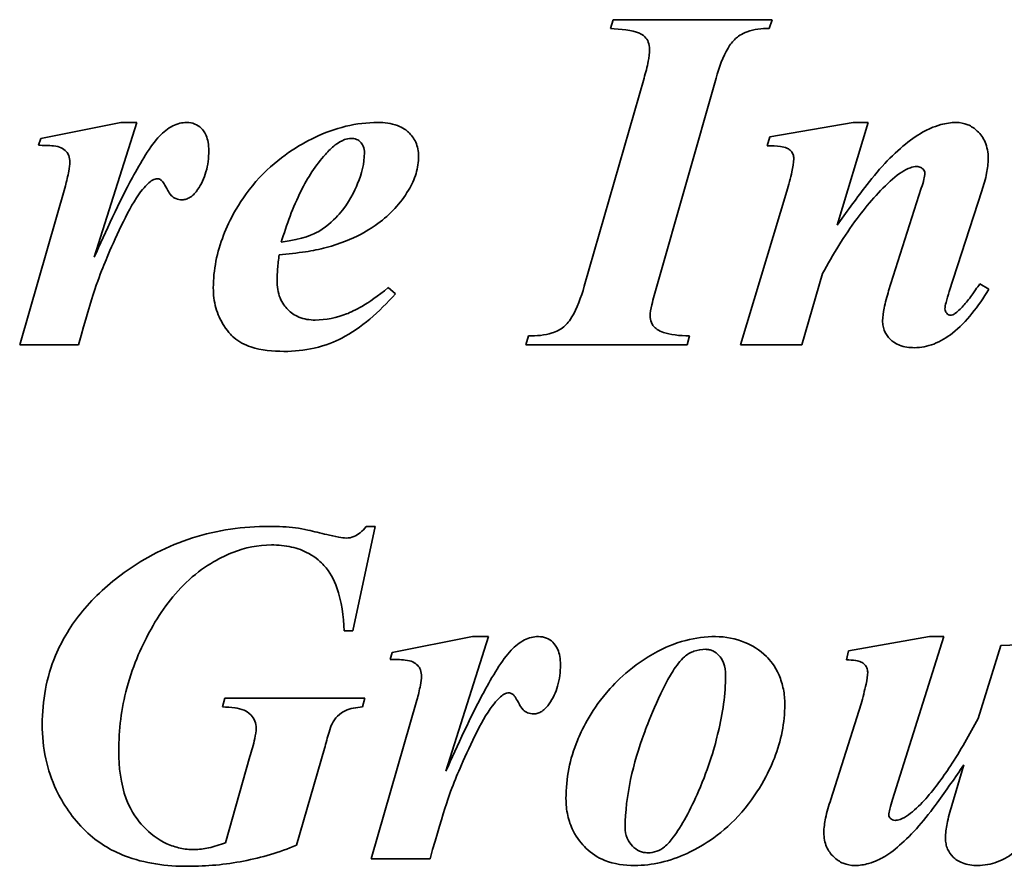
# Model space of a CAD drawing. Header units: millimetres. Extents: x 170 to 670, y 95 to 499.
# Tile 3 of 5: x 366 to 442, y 304 to 369. Entities that reach past the tile are written whole.
import ezdxf

# ---------------------------------------------------------------- set-up
doc = ezdxf.new("R2010")
doc.units = ezdxf.units.MM
doc.header["$LTSCALE"] = 2
doc.layers.add('Krawędzie widoczne(ISO)', color=7, linetype='Continuous', lineweight=35, true_color=0x262659)

msp = doc.modelspace()

# ---------------------------------------------------------------- linework, layer by layer
at = {"layer": 'Krawędzie widoczne(ISO)'}
for p, q in [((411.441, 369.195), (411.236, 368.521)), ((423.675, 369.195), (411.441, 369.195)), ((423.43, 368.521), (423.675, 369.195)), ((413.81, 364.702), (409.214, 348.689)), ((414.79, 348.689), (419.345, 364.702)), ((373.573, 361.291), (367.405, 360.066)), ((371.531, 350.936), (374.799, 361.291)), ((374.799, 361.291), (373.573, 361.291)), ((429.884, 361.291), (423.491, 360.188)), ((428.659, 353.387), (431.049, 361.291)), ((431.049, 361.291), (429.884, 361.291)), ((367.405, 360.066), (367.241, 359.534)), ((423.491, 360.188), (423.287, 359.494)), ((369.304, 356.409), (365.791, 344.195)), ((424.799, 356.001), (421.224, 344.195)), ((435.134, 356.246), (432.621, 348.342)), ((437.278, 348.28), (439.79, 356.042)), ((425.942, 344.195), (427.536, 349.669)), ((394.692, 348.117), (394.141, 348.587)), ((440.321, 348.464), (439.627, 348.873)), ((404.925, 344.869), (404.721, 344.195)), ((417.119, 344.195), (417.303, 344.869)), ((365.791, 344.195), (370.305, 344.195)), ((404.721, 344.195), (417.119, 344.195)), ((421.224, 344.195), (425.942, 344.195)), ((391.404, 322.199), (393.12, 330.226)), ((393.12, 330.226), (392.446, 330.226)), ((390.75, 322.199), (391.404, 322.199)), ((400.616, 321.75), (394.447, 320.524)), ((398.573, 311.395), (401.841, 321.75)), ((401.841, 321.75), (400.616, 321.75)), ((435.767, 321.75), (429.537, 320.647)), ((432.928, 309.23), (436.87, 321.75)), ((436.87, 321.75), (435.767, 321.75)), ((441.241, 321.076), (439.504, 315.439)), ((445.918, 321.239), (441.241, 321.076)), ((394.447, 320.524), (394.284, 319.993)), ((429.537, 320.647), (429.374, 319.953)), ((381.58, 317.011), (381.396, 316.337)), ((392.344, 317.011), (381.58, 317.011)), ((392.16, 316.337), (392.344, 317.011)), ((396.347, 316.868), (392.834, 304.654)), ((430.497, 316.582), (428.169, 309.209)), ((387.074, 305.696), (389.239, 313.151)), ((383.5, 312.518), (381.62, 305.9)), ((438.402, 311.885), (437.482, 308.76)), ((392.834, 304.654), (397.348, 304.654))]:
    msp.add_line(p, q, dxfattribs=at)
for points, knots in [([(411.236, 368.521), (411.967, 368.476), (412.909, 368.381), (413.558, 368.111), (413.718, 368.034), (413.99, 367.759), (414.078, 367.628), (414.21, 367.304), (414.239, 367.117), (414.239, 366.928)], [-0.5310941, -0.5310941, -0.5310941, -0.5310941, -0.1729449, -0.1729449, -0.1048757, -0.1048757, -0.0567628, -0.0567628, 0, 0, 0, 0]), ([(419.345, 364.702), (419.583, 365.53), (419.885, 366.37), (420.425, 367.271), (420.616, 367.534), (421.011, 367.89), (421.292, 368.099), (422.271, 368.457), (422.864, 368.521), (423.43, 368.521)], [-0.9717903, -0.9717903, -0.9717903, -0.9717903, -0.5030964, -0.5030964, -0.3122826, -0.3122826, -0.1698018, -0.1698018, 0, 0, 0, 0]), ([(414.239, 366.928), (414.239, 366.629), (414.188, 366.286), (414.05, 365.57), (413.931, 365.116), (413.81, 364.702)], [-0.2184524, -0.2184524, -0.2184524, -0.2184524, -0.1293287, -0.1293287, 0, 0, 0, 0]), ([(378.638, 361.291), (378.457, 361.291), (378.278, 361.269), (377.92, 361.181), (377.744, 361.115), (377.193, 360.839), (376.852, 360.558), (376.555, 360.249)], [-0.239185, -0.239185, -0.239185, -0.239185, -0.1848343, -0.1848343, -0.1285005, -0.1285005, 0, 0, 0, 0]), ([(380.334, 359.126), (380.334, 359.339), (380.319, 359.556), (380.249, 359.949), (380.199, 360.13), (380.009, 360.569), (379.865, 360.741), (379.607, 360.993), (379.45, 361.099), (379.07, 361.256), (378.857, 361.291), (378.638, 361.291)], [-0.242531, -0.242531, -0.242531, -0.242531, -0.2057333, -0.2057333, -0.1737204, -0.1737204, -0.1232101, -0.1232101, -0.0654172, -0.0654172, 0, 0, 0, 0]), ([(393.324, 361.291), (392.499, 361.291), (391.686, 361.19), (390.04, 360.794), (389.226, 360.493), (387.318, 359.574), (385.71, 358.626), (382.702, 355.399), (381.886, 353.687), (380.963, 351.316), (380.681, 349.964), (380.681, 348.566)], [-1.535949, -1.535949, -1.535949, -1.535949, -1.319391, -1.319391, -1.091451, -1.091451, -0.763345, -0.763345, -0.419332, -0.419332, 0, 0, 0, 0]), ([(396.469, 358.697), (396.469, 358.886), (396.452, 359.074), (396.379, 359.434), (396.325, 359.604), (396.116, 360.065), (395.923, 360.323), (395.552, 360.669), (395.291, 360.888), (394.361, 361.232), (393.831, 361.291), (393.324, 361.291)], [-0.8558076, -0.8558076, -0.8558076, -0.8558076, -0.7040722, -0.7040722, -0.560056, -0.560056, -0.2970004, -0.2970004, -0.1521953, -0.1521953, 0, 0, 0, 0]), ([(437.809, 361.291), (437.414, 361.291), (437.023, 361.23), (436.046, 360.961), (435.57, 360.72), (434.459, 360.151), (433.408, 359.256), (432.315, 358.125)], [-0.6223656, -0.6223656, -0.6223656, -0.6223656, -0.5637973, -0.5637973, -0.4719778, -0.4719778, 0, 0, 0, 0]), ([(440.281, 358.513), (440.281, 358.74), (440.262, 358.966), (440.179, 359.395), (440.119, 359.595), (439.899, 360.098), (439.704, 360.38), (439.224, 360.838), (438.983, 361.003), (438.422, 361.237), (438.12, 361.291), (437.809, 361.291)], [-0.434157, -0.434157, -0.434157, -0.434157, -0.3605494, -0.3605494, -0.2922724, -0.2922724, -0.1822034, -0.1822034, -0.0933221, -0.0933221, 0, 0, 0, 0]), ([(376.555, 360.249), (375.854, 359.523), (375.059, 358.161), (373.45, 355.178), (372.384, 352.867), (371.531, 350.936)], [-1.00802, -1.00802, -1.00802, -1.00802, -0.633589, -0.633589, 0, 0, 0, 0]), ([(389.3, 358.84), (389.53, 359.096), (389.789, 359.351), (390.277, 359.726), (390.518, 359.877), (390.937, 360.029), (391.108, 360.066), (391.281, 360.066)], [-0.2371908, -0.2371908, -0.2371908, -0.2371908, -0.1336697, -0.1336697, -0.0521754, -0.0521754, 0, 0, 0, 0]), ([(391.281, 360.066), (391.427, 360.066), (391.57, 360.042), (391.82, 359.937), (391.922, 359.866), (392.069, 359.716), (392.154, 359.615), (392.279, 359.301), (392.303, 359.131), (392.303, 358.963)], [-0.2665624, -0.2665624, -0.2665624, -0.2665624, -0.1782034, -0.1782034, -0.101379, -0.101379, -0.0505535, -0.0505535, 0, 0, 0, 0]), ([(367.241, 359.534), (367.591, 359.534), (368.044, 359.526), (368.653, 359.457), (368.815, 359.416), (369.122, 359.271), (369.254, 359.18), (369.46, 358.964), (369.524, 358.863), (369.63, 358.58), (369.652, 358.401), (369.652, 358.227)], [-0.2546354, -0.2546354, -0.2546354, -0.2546354, -0.1858365, -0.1858365, -0.1358192, -0.1358192, -0.090491, -0.090491, -0.0520702, -0.0520702, 0, 0, 0, 0]), ([(379.476, 356.124), (379.768, 356.541), (379.979, 356.997), (380.271, 358.019), (380.334, 358.573), (380.334, 359.126)], [-0.3187621, -0.3187621, -0.3187621, -0.3187621, -0.1660198, -0.1660198, 0, 0, 0, 0]), ([(392.303, 358.963), (392.303, 358.145), (392.095, 357.34), (391.562, 356.054), (391.11, 355.085), (390.083, 353.924), (389.518, 353.337), (388.377, 352.681), (387.639, 352.339), (385.91, 352.079)], [-7.76471, -7.76471, -7.76471, -7.76471, -4.065446, -4.065446, -1.456197, -1.456197, -0.52465, -0.52465, 0, 0, 0, 0]), ([(423.287, 359.494), (423.639, 359.494), (424.017, 359.482), (424.452, 359.423), (424.643, 359.389), (424.936, 359.243), (425.028, 359.182), (425.153, 359.056), (425.217, 358.978), (425.312, 358.744), (425.33, 358.618), (425.33, 358.493)], [-0.5201797, -0.5201797, -0.5201797, -0.5201797, -0.2603693, -0.2603693, -0.1371936, -0.1371936, -0.075774, -0.075774, -0.0376815, -0.0376815, 0, 0, 0, 0]), ([(369.652, 358.227), (369.652, 358.055), (369.613, 357.803), (369.495, 357.186), (369.394, 356.765), (369.304, 356.409)], [-0.1871383, -0.1871383, -0.1871383, -0.1871383, -0.1099629, -0.1099629, 0, 0, 0, 0]), ([(385.91, 352.079), (386.308, 353.414), (386.806, 354.78), (387.933, 357.026), (388.547, 358.012), (389.3, 358.84)], [-0.7546689, -0.7546689, -0.7546689, -0.7546689, -0.3358974, -0.3358974, 0, 0, 0, 0]), ([(395.693, 356.083), (395.941, 356.487), (396.14, 356.915), (396.404, 357.803), (396.469, 358.245), (396.469, 358.697)], [-0.2776952, -0.2776952, -0.2776952, -0.2776952, -0.1355753, -0.1355753, 0, 0, 0, 0]), ([(425.33, 358.493), (425.322, 358.204), (425.258, 357.838), (425.083, 357.016), (424.937, 356.476), (424.799, 356.001)], [-0.2510611, -0.2510611, -0.2510611, -0.2510611, -0.148481, -0.148481, 0, 0, 0, 0]), ([(439.79, 356.042), (439.938, 356.477), (440.069, 356.934), (440.231, 357.752), (440.281, 358.138), (440.281, 358.513)], [-0.25054, -0.25054, -0.25054, -0.25054, -0.1125185, -0.1125185, 0, 0, 0, 0]), ([(432.315, 358.125), (431.817, 357.593), (431.237, 356.866), (430.089, 355.378), (429.329, 354.33), (428.659, 353.387)], [-0.5617697, -0.5617697, -0.5617697, -0.5617697, -0.3470298, -0.3470298, 0, 0, 0, 0]), ([(432.928, 356.941), (433.405, 357.356), (433.867, 357.666), (434.45, 357.865), (434.618, 357.901), (434.786, 357.901)], [-0.1849619, -0.1849619, -0.1849619, -0.1849619, -0.0505499, -0.0505499, 0, 0, 0, 0]), ([(434.786, 357.901), (434.839, 357.901), (434.891, 357.895), (434.992, 357.872), (435.04, 357.855), (435.171, 357.79), (435.235, 357.734), (435.313, 357.65), (435.345, 357.604), (435.389, 357.5), (435.399, 357.446), (435.399, 357.39)], [-0.06952232, -0.06952232, -0.06952232, -0.06952232, -0.06010414, -0.06010414, -0.05100747, -0.05100747, -0.0338329, -0.0338329, -0.01675096, -0.01675096, 0, 0, 0, 0]), ([(370.305, 344.195), (371.425, 348.188), (371.872, 349.389), (372.718, 351.415), (373.731, 353.778), (375.086, 356.021), (375.446, 356.388), (375.757, 356.688), (375.881, 356.791), (376.004, 356.859)], [-0.4014045, -0.4014045, -0.4014045, -0.4014045, -0.2373109, -0.2373109, -0.1139922, -0.1139922, -0.0419822, -0.0419822, 0, 0, 0, 0]), ([(376.004, 356.859), (376.065, 356.89), (376.131, 356.917), (376.254, 356.951), (376.313, 356.961), (376.371, 356.961)], [-0.03833503, -0.03833503, -0.03833503, -0.03833503, -0.01757852, -0.01757852, 0, 0, 0, 0]), ([(376.371, 356.961), (376.412, 356.961), (376.452, 356.955), (376.532, 356.933), (376.571, 356.915), (376.637, 356.877), (376.673, 356.852), (376.805, 356.734), (376.969, 356.468), (377.227, 355.977), (377.313, 355.811), (377.567, 355.563), (377.68, 355.486), (377.956, 355.373), (378.112, 355.347), (378.271, 355.347)], [-0.7139207, -0.7139207, -0.7139207, -0.7139207, -0.6210553, -0.6210553, -0.5236336, -0.5236336, -0.4462124, -0.4462124, -0.154009, -0.154009, -0.0894721, -0.0894721, -0.0476659, -0.0476659, 0, 0, 0, 0]), ([(427.536, 349.669), (428.321, 351.118), (429.208, 352.572), (430.997, 354.985), (431.912, 356.044), (432.928, 356.941)], [-0.9017021, -0.9017021, -0.9017021, -0.9017021, -0.4064927, -0.4064927, 0, 0, 0, 0]), ([(435.399, 357.39), (435.399, 357.249), (435.37, 357.08), (435.281, 356.699), (435.207, 356.46), (435.134, 356.246)], [-0.1168132, -0.1168132, -0.1168132, -0.1168132, -0.06779, -0.06779, 0, 0, 0, 0]), ([(378.271, 355.347), (378.383, 355.347), (378.492, 355.363), (378.709, 355.429), (378.812, 355.479), (379.136, 355.688), (379.324, 355.901), (379.476, 356.124)], [-0.1488091, -0.1488091, -0.1488091, -0.1488091, -0.1153424, -0.1153424, -0.0808647, -0.0808647, 0, 0, 0, 0]), ([(389.361, 351.671), (391.557, 352.27), (392.852, 353.16), (394.299, 354.207), (395.076, 355.073), (395.693, 356.083)], [-0.5357769, -0.5357769, -0.5357769, -0.5357769, -0.3549918, -0.3549918, 0, 0, 0, 0]), ([(385.746, 351.119), (386.417, 351.174), (387.117, 351.248), (388.303, 351.428), (388.854, 351.533), (389.361, 351.671)], [-0.3602885, -0.3602885, -0.3602885, -0.3602885, -0.1577625, -0.1577625, 0, 0, 0, 0]), ([(385.583, 349.138), (385.583, 349.428), (385.6, 349.733), (385.654, 350.384), (385.697, 350.759), (385.746, 351.119)], [-0.1957361, -0.1957361, -0.1957361, -0.1957361, -0.1090517, -0.1090517, 0, 0, 0, 0]), ([(388.524, 346.095), (388.091, 346.095), (387.661, 346.161), (386.935, 346.464), (386.649, 346.659), (386.208, 347.106), (385.984, 347.389), (385.648, 348.224), (385.583, 348.681), (385.583, 349.138)], [-0.6502662, -0.6502662, -0.6502662, -0.6502662, -0.4405223, -0.4405223, -0.2697724, -0.2697724, -0.1371019, -0.1371019, 0, 0, 0, 0]), ([(380.681, 348.566), (380.681, 348.049), (380.744, 347.537), (381.021, 346.554), (381.225, 346.099), (381.861, 345.094), (382.202, 344.8), (382.645, 344.422), (383.097, 344.193), (384.373, 343.768), (385.274, 343.685), (386.114, 343.685)], [-0.4610379, -0.4610379, -0.4610379, -0.4610379, -0.4432687, -0.4432687, -0.4259714, -0.4259714, -0.4024571, -0.4024571, -0.2518623, -0.2518623, 0, 0, 0, 0]), ([(394.141, 348.587), (392.516, 347.271), (391.512, 346.794), (390.156, 346.262), (389.354, 346.095), (388.524, 346.095)], [-0.436929, -0.436929, -0.436929, -0.436929, -0.2490199, -0.2490199, 0, 0, 0, 0]), ([(409.214, 348.689), (408.969, 347.844), (408.656, 346.979), (407.994, 345.886), (407.767, 345.678), (407.375, 345.359), (407.061, 345.21), (406.166, 344.924), (405.52, 344.869), (404.925, 344.869)], [-0.3999875, -0.3999875, -0.3999875, -0.3999875, -0.3295386, -0.3295386, -0.2810397, -0.2810397, -0.1785317, -0.1785317, 0, 0, 0, 0]), ([(414.28, 346.422), (414.28, 346.63), (414.331, 346.933), (414.509, 347.726), (414.658, 348.248), (414.79, 348.689)], [-0.2421641, -0.2421641, -0.2421641, -0.2421641, -0.1380278, -0.1380278, 0, 0, 0, 0]), ([(432.621, 348.342), (432.49, 347.912), (432.359, 347.44), (432.208, 346.698), (432.152, 346.343), (432.152, 346.034)], [-0.2286452, -0.2286452, -0.2286452, -0.2286452, -0.0926975, -0.0926975, 0, 0, 0, 0]), ([(434.603, 343.971), (435.114, 343.971), (435.608, 344.069), (436.61, 344.452), (437.093, 344.748), (438.602, 345.933), (439.53, 347.156), (440.321, 348.464)], [-0.8207109, -0.8207109, -0.8207109, -0.8207109, -0.6480409, -0.6480409, -0.4586937, -0.4586937, 0, 0, 0, 0]), ([(439.627, 348.873), (439.524, 348.73), (439.412, 348.573), (439.243, 348.332), (439.162, 348.216), (439.096, 348.117)], [-0.08902654, -0.08902654, -0.08902654, -0.08902654, -0.03558765, -0.03558765, 0, 0, 0, 0]), ([(386.114, 343.685), (386.898, 343.685), (387.676, 343.764), (389.329, 344.144), (390.031, 344.439), (392.051, 345.465), (393.446, 346.715), (394.692, 348.117)], [-0.9307119, -0.9307119, -0.9307119, -0.9307119, -0.7606828, -0.7606828, -0.5628392, -0.5628392, 0, 0, 0, 0]), ([(436.951, 346.953), (436.951, 347.082), (436.995, 347.282), (437.099, 347.705), (437.195, 348.02), (437.278, 348.28)], [-0.1295674, -0.1295674, -0.1295674, -0.1295674, -0.0818986, -0.0818986, 0, 0, 0, 0]), ([(439.096, 348.117), (438.89, 347.823), (438.666, 347.532), (438.225, 347.037), (438.004, 346.818), (437.768, 346.626)], [-0.1989401, -0.1989401, -0.1989401, -0.1989401, -0.0912018, -0.0912018, 0, 0, 0, 0]), ([(437.38, 346.463), (437.356, 346.463), (437.332, 346.466), (437.283, 346.479), (437.259, 346.489), (437.178, 346.533), (437.128, 346.579), (437.048, 346.666), (437.011, 346.719), (436.963, 346.834), (436.951, 346.892), (436.951, 346.953)], [-0.06623934, -0.06623934, -0.06623934, -0.06623934, -0.06018496, -0.06018496, -0.05373728, -0.05373728, -0.03739305, -0.03739305, -0.01809587, -0.01809587, 0, 0, 0, 0]), ([(414.811, 345.38), (414.713, 345.448), (414.624, 345.527), (414.475, 345.707), (414.417, 345.803), (414.307, 346.072), (414.28, 346.246), (414.28, 346.422)], [-0.1228064, -0.1228064, -0.1228064, -0.1228064, -0.0870281, -0.0870281, -0.0528098, -0.0528098, 0, 0, 0, 0]), ([(437.768, 346.626), (437.701, 346.572), (437.626, 346.524), (437.492, 346.474), (437.437, 346.463), (437.38, 346.463)], [-0.04278983, -0.04278983, -0.04278983, -0.04278983, -0.01699572, -0.01699572, 0, 0, 0, 0]), ([(417.303, 344.869), (416.51, 344.887), (415.818, 344.966), (415.139, 345.194), (414.96, 345.273), (414.811, 345.38)], [-0.215228, -0.215228, -0.215228, -0.215228, -0.0550721, -0.0550721, 0, 0, 0, 0]), ([(432.152, 346.034), (432.152, 345.894), (432.164, 345.754), (432.217, 345.485), (432.256, 345.357), (432.414, 344.993), (432.566, 344.783), (432.887, 344.473), (433.103, 344.295), (433.814, 344.021), (434.213, 343.971), (434.603, 343.971)], [-0.5559923, -0.5559923, -0.5559923, -0.5559923, -0.4705193, -0.4705193, -0.3887563, -0.3887563, -0.2282727, -0.2282727, -0.1168995, -0.1168995, 0, 0, 0, 0]), ([(384.991, 330.226), (382.975, 330.226), (380.994, 329.949), (377.178, 328.735), (375.43, 327.836), (373.818, 326.672)], [-1.201258, -1.201258, -1.201258, -1.201258, -0.596433, -0.596433, 0, 0, 0, 0]), ([(387.013, 330.124), (386.689, 330.159), (386.363, 330.184), (385.689, 330.218), (385.339, 330.226), (384.991, 330.226)], [-0.2023134, -0.2023134, -0.2023134, -0.2023134, -0.1045927, -0.1045927, 0, 0, 0, 0]), ([(392.446, 330.226), (392.305, 330.05), (392.148, 329.882), (391.823, 329.617), (391.659, 329.513), (391.298, 329.366), (391.11, 329.328), (390.914, 329.328)], [-0.1844094, -0.1844094, -0.1844094, -0.1844094, -0.1168044, -0.1168044, -0.0587543, -0.0587543, 0, 0, 0, 0]), ([(389.402, 329.593), (388.94, 329.709), (388.414, 329.836), (387.673, 330.001), (387.296, 330.081), (387.013, 330.124)], [-0.2326547, -0.2326547, -0.2326547, -0.2326547, -0.0860764, -0.0860764, 0, 0, 0, 0]), ([(390.914, 329.328), (390.75, 329.328), (390.528, 329.359), (390.034, 329.446), (389.695, 329.523), (389.402, 329.593)], [-0.1497604, -0.1497604, -0.1497604, -0.1497604, -0.0902949, -0.0902949, 0, 0, 0, 0]), ([(373.41, 312.947), (373.41, 314.59), (373.615, 316.208), (374.535, 319.658), (375.261, 321.193), (376.675, 323.725), (377.633, 325.05), (380.107, 327.289), (381.389, 327.907), (383.134, 328.59), (384.127, 328.797), (385.154, 328.797)], [-1.147979, -1.147979, -1.147979, -1.147979, -0.985662, -0.985662, -0.79529, -0.79529, -0.562059, -0.562059, -0.308242, -0.308242, 0, 0, 0, 0]), ([(385.154, 328.797), (385.674, 328.797), (386.198, 328.749), (387.164, 328.53), (387.605, 328.372), (388.605, 327.826), (388.98, 327.459), (389.644, 326.734), (389.96, 326.136), (390.557, 324.477), (390.706, 323.294), (390.75, 322.199)], [-0.7624147, -0.7624147, -0.7624147, -0.7624147, -0.6888071, -0.6888071, -0.6223054, -0.6223054, -0.5276728, -0.5276728, -0.3286086, -0.3286086, 0, 0, 0, 0]), ([(373.818, 326.672), (372.64, 325.812), (371.551, 324.83), (369.765, 322.668), (369.064, 321.534), (367.843, 318.601), (367.527, 316.822), (367.527, 314.989)], [-1.39089, -1.39089, -1.39089, -1.39089, -0.953191, -0.953191, -0.549784, -0.549784, 0, 0, 0, 0]), ([(405.681, 321.75), (405.5, 321.75), (405.321, 321.728), (404.962, 321.64), (404.787, 321.574), (404.235, 321.298), (403.894, 321.017), (403.598, 320.708)], [-0.239185, -0.239185, -0.239185, -0.239185, -0.1848343, -0.1848343, -0.1285005, -0.1285005, 0, 0, 0, 0]), ([(407.376, 319.585), (407.376, 319.798), (407.361, 320.015), (407.292, 320.408), (407.242, 320.589), (407.052, 321.028), (406.908, 321.2), (406.649, 321.452), (406.492, 321.558), (406.113, 321.715), (405.899, 321.75), (405.681, 321.75)], [-0.242531, -0.242531, -0.242531, -0.242531, -0.2057333, -0.2057333, -0.1737204, -0.1737204, -0.1232101, -0.1232101, -0.0654172, -0.0654172, 0, 0, 0, 0]), ([(419.304, 321.75), (418.533, 321.75), (417.775, 321.655), (416.085, 321.218), (415.348, 320.866), (412.875, 319.55), (411.633, 318.278), (409.659, 315.939), (408.986, 314.486), (408.088, 312.337), (407.805, 310.841), (407.805, 309.291)], [-0.8951566, -0.8951566, -0.8951566, -0.8951566, -0.8678673, -0.8678673, -0.8333761, -0.8333761, -0.6988771, -0.6988771, -0.4650659, -0.4650659, 0, 0, 0, 0]), ([(424.635, 316.542), (424.635, 316.934), (424.6, 317.324), (424.45, 318.078), (424.34, 318.436), (423.873, 319.511), (423.477, 319.965), (422.69, 320.754), (422.074, 321.087), (420.842, 321.602), (420.088, 321.75), (419.304, 321.75)], [-0.5466329, -0.5466329, -0.5466329, -0.5466329, -0.5099935, -0.5099935, -0.4748017, -0.4748017, -0.4005794, -0.4005794, -0.2350553, -0.2350553, 0, 0, 0, 0]), ([(403.598, 320.708), (402.897, 319.982), (402.102, 318.62), (400.493, 315.637), (399.427, 313.326), (398.573, 311.395)], [-1.00802, -1.00802, -1.00802, -1.00802, -0.633589, -0.633589, 0, 0, 0, 0]), ([(416.915, 320.198), (417.132, 320.388), (417.377, 320.531), (417.939, 320.728), (418.242, 320.77), (418.549, 320.77)], [-0.1785298, -0.1785298, -0.1785298, -0.1785298, -0.0918418, -0.0918418, 0, 0, 0, 0]), ([(418.549, 320.77), (418.643, 320.77), (418.737, 320.76), (418.92, 320.721), (419.008, 320.692), (419.274, 320.571), (419.432, 320.45), (419.684, 320.185), (419.821, 320.01), (420.041, 319.43), (420.08, 319.093), (420.08, 318.768)], [-0.3910934, -0.3910934, -0.3910934, -0.3910934, -0.3409225, -0.3409225, -0.2915232, -0.2915232, -0.1858539, -0.1858539, -0.0975643, -0.0975643, 0, 0, 0, 0]), ([(394.284, 319.993), (394.634, 319.993), (395.086, 319.985), (395.695, 319.916), (395.857, 319.875), (396.165, 319.73), (396.296, 319.639), (396.503, 319.422), (396.566, 319.322), (396.673, 319.039), (396.694, 318.86), (396.694, 318.686)], [-0.2546354, -0.2546354, -0.2546354, -0.2546354, -0.1858365, -0.1858365, -0.1358192, -0.1358192, -0.090491, -0.090491, -0.0520702, -0.0520702, 0, 0, 0, 0]), ([(406.518, 316.582), (406.81, 317), (407.022, 317.456), (407.314, 318.478), (407.376, 319.032), (407.376, 319.585)], [-0.3187621, -0.3187621, -0.3187621, -0.3187621, -0.1660198, -0.1660198, 0, 0, 0, 0]), ([(412.36, 307.085), (412.36, 309.522), (412.987, 312.025), (414.02, 314.847), (414.966, 317.44), (416.3, 319.515), (416.598, 319.911), (416.915, 320.198)], [-2.865367, -2.865367, -2.865367, -2.865367, -0.650643, -0.650643, -0.128192, -0.128192, 0, 0, 0, 0]), ([(429.374, 319.953), (429.596, 319.953), (429.857, 319.944), (430.262, 319.884), (430.38, 319.846), (430.603, 319.736), (430.704, 319.668), (430.874, 319.492), (430.921, 319.405), (430.99, 319.237), (431.008, 319.126), (431.008, 319.013)], [-0.121581, -0.121581, -0.121581, -0.121581, -0.0956588, -0.0956588, -0.0742607, -0.0742607, -0.0545351, -0.0545351, -0.0338392, -0.0338392, 0, 0, 0, 0]), ([(431.008, 319.013), (431.008, 318.772), (430.953, 318.434), (430.779, 317.606), (430.631, 317.054), (430.497, 316.582)], [-0.2519693, -0.2519693, -0.2519693, -0.2519693, -0.1469449, -0.1469449, 0, 0, 0, 0]), ([(396.694, 318.686), (396.694, 318.514), (396.656, 318.262), (396.538, 317.645), (396.437, 317.224), (396.347, 316.868)], [-0.1871383, -0.1871383, -0.1871383, -0.1871383, -0.1099629, -0.1099629, 0, 0, 0, 0]), ([(420.08, 318.768), (420.08, 317.309), (419.858, 315.829), (419.278, 313.404), (418.812, 311.711), (417.415, 308.506), (416.678, 307.146), (415.851, 306.034), (415.619, 305.763), (415.383, 305.573)], [-1.258348, -1.258348, -1.258348, -1.258348, -0.73455, -0.73455, -0.362473, -0.362473, -0.090791, -0.090791, 0, 0, 0, 0]), ([(397.348, 304.654), (398.467, 308.647), (398.915, 309.848), (399.761, 311.874), (400.773, 314.237), (402.128, 316.48), (402.489, 316.847), (402.799, 317.147), (402.924, 317.25), (403.046, 317.318)], [-0.4014045, -0.4014045, -0.4014045, -0.4014045, -0.2373109, -0.2373109, -0.1139922, -0.1139922, -0.0419822, -0.0419822, 0, 0, 0, 0]), ([(403.046, 317.318), (403.108, 317.349), (403.174, 317.376), (403.297, 317.41), (403.355, 317.42), (403.414, 317.42)], [-0.03833503, -0.03833503, -0.03833503, -0.03833503, -0.01757852, -0.01757852, 0, 0, 0, 0]), ([(403.414, 317.42), (403.454, 317.42), (403.494, 317.414), (403.574, 317.392), (403.613, 317.374), (403.679, 317.336), (403.716, 317.311), (403.847, 317.193), (404.012, 316.927), (404.27, 316.436), (404.356, 316.27), (404.609, 316.022), (404.723, 315.945), (404.998, 315.832), (405.154, 315.806), (405.313, 315.806)], [-0.7139207, -0.7139207, -0.7139207, -0.7139207, -0.6210553, -0.6210553, -0.5236336, -0.5236336, -0.4462124, -0.4462124, -0.154009, -0.154009, -0.0894721, -0.0894721, -0.0476659, -0.0476659, 0, 0, 0, 0]), ([(405.313, 315.806), (405.425, 315.806), (405.534, 315.822), (405.752, 315.888), (405.855, 315.938), (406.179, 316.147), (406.366, 316.36), (406.518, 316.582)], [-0.1488091, -0.1488091, -0.1488091, -0.1488091, -0.1153424, -0.1153424, -0.0808647, -0.0808647, 0, 0, 0, 0]), ([(413.075, 304.144), (413.758, 304.144), (414.433, 304.223), (415.795, 304.538), (416.467, 304.777), (418.118, 305.544), (419.614, 306.39), (422.573, 309.582), (423.418, 311.348), (424.348, 313.736), (424.635, 315.115), (424.635, 316.542)], [-1.504874, -1.504874, -1.504874, -1.504874, -1.303934, -1.303934, -1.093967, -1.093967, -0.768907, -0.768907, -0.427982, -0.427982, 0, 0, 0, 0]), ([(381.396, 316.337), (381.706, 316.337), (382.031, 316.321), (382.577, 316.236), (382.825, 316.177), (383.152, 316.035), (383.371, 315.93), (383.712, 315.573), (383.813, 315.425), (383.957, 315.08), (383.99, 314.895), (383.99, 314.703)], [-0.6587819, -0.6587819, -0.6587819, -0.6587819, -0.4040513, -0.4040513, -0.2054624, -0.2054624, -0.1118926, -0.1118926, -0.0573868, -0.0573868, 0, 0, 0, 0]), ([(389.811, 315.03), (389.923, 315.254), (390.064, 315.459), (390.435, 315.831), (390.632, 315.957), (391.213, 316.225), (391.684, 316.307), (392.16, 316.337)], [-0.2830684, -0.2830684, -0.2830684, -0.2830684, -0.2162465, -0.2162465, -0.1428556, -0.1428556, 0, 0, 0, 0]), ([(389.239, 313.151), (389.338, 313.538), (389.465, 314.015), (389.663, 314.662), (389.744, 314.896), (389.811, 315.03)], [-0.1118079, -0.1118079, -0.1118079, -0.1118079, -0.0450596, -0.0450596, 0, 0, 0, 0]), ([(439.504, 315.439), (438.855, 314.212), (438.136, 312.957), (436.764, 310.88), (436.077, 309.943), (435.338, 309.127)], [-0.7476113, -0.7476113, -0.7476113, -0.7476113, -0.3302637, -0.3302637, 0, 0, 0, 0]), ([(367.527, 314.989), (367.527, 314.102), (367.611, 313.219), (367.976, 311.522), (368.244, 310.724), (369.102, 308.92), (369.858, 307.766), (371.801, 305.896), (372.811, 305.302), (375.405, 304.298), (377.088, 304.082), (378.741, 304.082)], [-1.735301, -1.735301, -1.735301, -1.735301, -1.458048, -1.458048, -1.193244, -1.193244, -0.833932, -0.833932, -0.495648, -0.495648, 0, 0, 0, 0]), ([(383.99, 314.703), (383.99, 314.49), (383.926, 314.162), (383.769, 313.463), (383.625, 312.946), (383.5, 312.518)], [-0.2132341, -0.2132341, -0.2132341, -0.2132341, -0.1339123, -0.1339123, 0, 0, 0, 0]), ([(379.21, 305.369), (378.845, 305.369), (378.484, 305.405), (377.776, 305.557), (377.438, 305.669), (376.415, 306.138), (375.811, 306.608), (374.912, 307.564), (374.387, 308.21), (373.556, 310.435), (373.41, 311.715), (373.41, 312.947)], [-1.645412, -1.645412, -1.645412, -1.645412, -1.416699, -1.416699, -1.191888, -1.191888, -0.711449, -0.711449, -0.369516, -0.369516, 0, 0, 0, 0]), ([(434.95, 307.187), (435.404, 307.702), (435.955, 308.432), (437.028, 309.892), (437.762, 310.948), (438.402, 311.885)], [-0.541332, -0.541332, -0.541332, -0.541332, -0.3402271, -0.3402271, 0, 0, 0, 0]), ([(407.805, 309.291), (407.805, 308.853), (407.848, 308.416), (408.034, 307.583), (408.17, 307.193), (408.657, 306.223), (409.028, 305.78), (409.759, 305.065), (410.245, 304.755), (411.514, 304.251), (412.297, 304.144), (413.075, 304.144)], [-0.7062096, -0.7062096, -0.7062096, -0.7062096, -0.6207637, -0.6207637, -0.5396907, -0.5396907, -0.4093054, -0.4093054, -0.2331754, -0.2331754, 0, 0, 0, 0]), ([(428.169, 309.209), (428.015, 308.749), (427.87, 308.254), (427.697, 307.427), (427.638, 307.037), (427.638, 306.676)], [-0.2542724, -0.2542724, -0.2542724, -0.2542724, -0.1082446, -0.1082446, 0, 0, 0, 0]), ([(432.642, 308.024), (432.642, 308.148), (432.672, 308.317), (432.77, 308.728), (432.852, 308.998), (432.928, 309.23)], [-0.1259563, -0.1259563, -0.1259563, -0.1259563, -0.0730778, -0.0730778, 0, 0, 0, 0]), ([(435.338, 309.127), (434.992, 308.751), (434.573, 308.338), (433.956, 307.9), (433.729, 307.765), (433.374, 307.644), (433.243, 307.616), (433.112, 307.616)], [-0.2672044, -0.2672044, -0.2672044, -0.2672044, -0.112487, -0.112487, -0.0394395, -0.0394395, 0, 0, 0, 0]), ([(437.482, 308.76), (437.338, 308.309), (437.205, 307.831), (437.044, 307.005), (436.992, 306.616), (436.992, 306.248)], [-0.2529384, -0.2529384, -0.2529384, -0.2529384, -0.1105834, -0.1105834, 0, 0, 0, 0]), ([(439.464, 304.144), (439.984, 304.144), (440.487, 304.239), (441.498, 304.622), (441.98, 304.914), (443.474, 306.095), (444.369, 307.31), (445.121, 308.617)], [-0.8164833, -0.8164833, -0.8164833, -0.8164833, -0.6412934, -0.6412934, -0.4524397, -0.4524397, 0, 0, 0, 0]), ([(432.764, 307.759), (432.743, 307.777), (432.724, 307.797), (432.691, 307.84), (432.678, 307.863), (432.649, 307.931), (432.642, 307.977), (432.642, 308.024)], [-0.03047154, -0.03047154, -0.03047154, -0.03047154, -0.02213431, -0.02213431, -0.0141371, -0.0141371, 0, 0, 0, 0]), ([(433.112, 307.616), (433.046, 307.616), (432.983, 307.627), (432.863, 307.676), (432.81, 307.713), (432.764, 307.759)], [-0.0390198, -0.0390198, -0.0390198, -0.0390198, -0.01946351, -0.01946351, 0, 0, 0, 0]), ([(414.096, 305.124), (413.986, 305.124), (413.877, 305.135), (413.664, 305.178), (413.562, 305.211), (413.254, 305.346), (413.071, 305.481), (412.791, 305.767), (412.63, 305.959), (412.404, 306.511), (412.36, 306.796), (412.36, 307.085)], [-0.4168044, -0.4168044, -0.4168044, -0.4168044, -0.3581093, -0.3581093, -0.300597, -0.300597, -0.1788111, -0.1788111, -0.0866173, -0.0866173, 0, 0, 0, 0]), ([(430.027, 304.144), (430.383, 304.144), (430.733, 304.199), (431.605, 304.449), (432.019, 304.673), (432.962, 305.187), (433.908, 306.042), (434.95, 307.187)], [-0.6124846, -0.6124846, -0.6124846, -0.6124846, -0.5544834, -0.5544834, -0.4643112, -0.4643112, 0, 0, 0, 0]), ([(427.638, 306.676), (427.638, 306.482), (427.654, 306.288), (427.726, 305.917), (427.779, 305.743), (427.983, 305.279), (428.168, 305.024), (428.616, 304.595), (428.857, 304.43), (429.416, 304.198), (429.717, 304.144), (430.027, 304.144)], [-0.3927244, -0.3927244, -0.3927244, -0.3927244, -0.3341551, -0.3341551, -0.2791767, -0.2791767, -0.1816354, -0.1816354, -0.0931489, -0.0931489, 0, 0, 0, 0]), ([(436.992, 306.248), (436.992, 306.099), (437.005, 305.951), (437.059, 305.668), (437.099, 305.535), (437.254, 305.175), (437.397, 304.973), (437.741, 304.64), (437.967, 304.469), (438.664, 304.196), (439.067, 304.144), (439.464, 304.144)], [-0.4755623, -0.4755623, -0.4755623, -0.4755623, -0.4065488, -0.4065488, -0.3416102, -0.3416102, -0.2244171, -0.2244171, -0.1188782, -0.1188782, 0, 0, 0, 0]), ([(378.741, 304.082), (380.176, 304.082), (381.6, 304.213), (384.404, 304.756), (385.758, 305.16), (387.074, 305.696)], [-0.8567441, -0.8567441, -0.8567441, -0.8567441, -0.426112, -0.426112, 0, 0, 0, 0]), ([(381.62, 305.9), (381.199, 305.741), (380.754, 305.599), (379.955, 305.423), (379.578, 305.369), (379.21, 305.369)], [-0.2456947, -0.2456947, -0.2456947, -0.2456947, -0.110245, -0.110245, 0, 0, 0, 0]), ([(415.383, 305.573), (415.203, 305.427), (415.004, 305.313), (414.563, 305.159), (414.332, 305.124), (414.096, 305.124)], [-0.1403086, -0.1403086, -0.1403086, -0.1403086, -0.0707092, -0.0707092, 0, 0, 0, 0])]:
    msp.add_open_spline(points, degree=3, knots=knots, dxfattribs=at)

doc.saveas('drawing.dxf')
